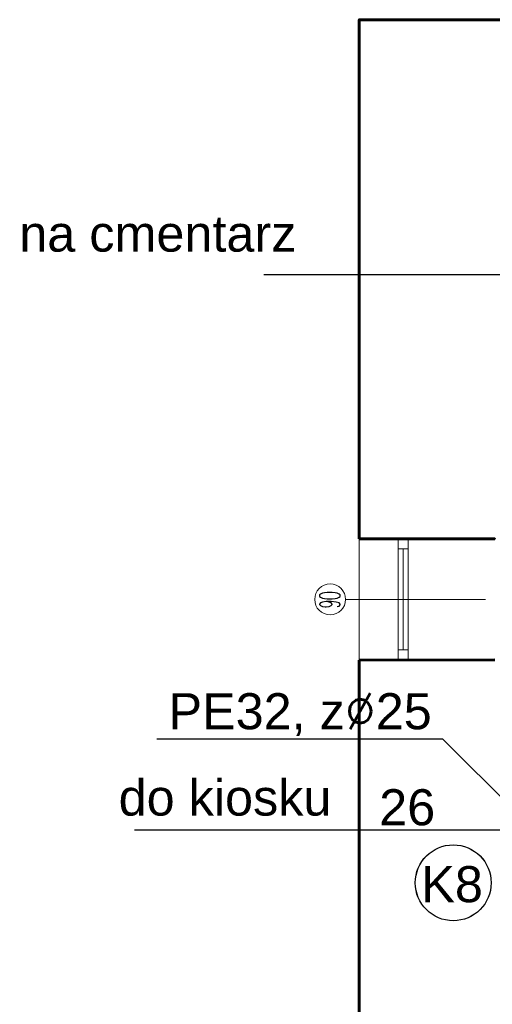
# Model space of a CAD drawing. Header units: millimetres. Extents: x -4784 to -1089, y 53657 to 55321.
# Tile 2 of 32: x -4667 to -4340, y 54555 to 55238. Entities that reach past the tile are written whole.
import ezdxf

# ---------------------------------------------------------------- set-up
doc = ezdxf.new("R2010")
doc.units = ezdxf.units.MM
doc.layers.add('-- K_SANIT_opis', color=11, linetype='Continuous')
doc.layers.add('-- WODA', color=5, linetype='Continuous')
for name, color, linetype, lineweight in [('0.CIENKA', 7, 'Continuous', 5), ('0.GRUBA', 7, 'Continuous', 60), ('0.OPISY', 7, 'Continuous', 13)]:
    doc.layers.add(name, color=color, linetype=linetype, lineweight=lineweight)
doc.styles.add('ARIAL_INSTADT', font='ARIAL.TTF', dxfattribs={"height": 0.18})
doc.styles.add('SIMPLEX', font='simplex.shx', dxfattribs={"width": 0.45, "height": 8})

# ---------------------------------------------------------------- blocks, each defined once
blk = doc.blocks.new('zw$E897')
at = {"layer": '-- K_SANIT_opis'}
blk.add_circle((-2380.12, 977.01), 26.31, dxfattribs=at)
at = {"layer": '-- K_SANIT_opis', "insert": (-2380.91, 975.9), "char_height": 25, "attachment_point": 5, "style": 'ARIAL_INSTADT'}
blk.add_mtext('K8', dxfattribs=at)

msp = doc.modelspace()

# ---------------------------------------------------------------- linework, layer by layer
at = {"layer": '-- K_SANIT_opis'}
for p, q in [((-4572.37, 54739.15), (-4374.38, 54739.15)), ((-4374.38, 54739.15), (-4324.45, 54689.36))]:
    msp.add_line(p, q, dxfattribs=at)
msp.add_circle((-4366.84, 54639.32), 26.31, dxfattribs=at)
at = {"layer": '-- WODA', "color": 11}
msp.add_line((-4330.71, 55060.95), (-4498.27, 55060.95), dxfattribs=at)
at = {"layer": '-- WODA'}
msp.add_line((-4304.95, 54675.73), (-4587.95, 54675.73), dxfattribs=at)
at = {"layer": '0.CIENKA', "transparency": 16777216}
for points in [[(-4432.06, 54793.82), (-4432.06, 54877.82)], [(-4398.06, 54870.83), (-4405.06, 54870.83), (-4405.06, 54877.83), (-4398.06, 54877.83), (-4398.06, 54870.83)], [(-4398.06, 54800.83), (-4405.06, 54800.83), (-4405.06, 54870.83), (-4398.06, 54870.83)], [(-4401.56, 54870.83), (-4401.56, 54800.83)], [(-4398.06, 54870.83), (-4398.06, 54800.83)], [(-4398.06, 54793.83), (-4405.06, 54793.83), (-4405.06, 54800.83), (-4398.06, 54800.83), (-4398.06, 54793.83)]]:
    msp.add_lwpolyline(points, dxfattribs=at)
at = {"layer": '0.GRUBA', "transparency": 16777216}
for points in [[(-4432.06, 54877.82), (-4432.06, 55237.83), (-4229, 55237.83)], [(-4338.06, 54877.83), (-4338.06, 54877.83), (-4432.06, 54877.82)], [(-4432.06, 54793.82), (-4338.06, 54793.83)], [(-1986.34, 53868.85), (-1986.73, 53662.32), (-2573.56, 53662.32), (-2573.56, 53741.14), (-3842.06, 53741.14), (-3842.06, 53663.32), (-4432.06, 53663.32), (-4432.06, 54793.82)]]:
    msp.add_lwpolyline(points, dxfattribs=at)
at = {"layer": '0.OPISY', "transparency": 16777216}
msp.add_lwpolyline([(-4344.58, 54835.83), (-4441.52, 54835.83)], dxfattribs=at)
msp.add_circle((-4452.21, 54835.83), 10.7, dxfattribs=at)

# ---------------------------------------------------------------- block references
at = {"layer": '-- WODA'}
msp.add_blockref('zw$E897', (-1986.73, 53662.32), dxfattribs=at)

# ---------------------------------------------------------------- texts
at = {"layer": '-- K_SANIT_opis', "char_height": 25, "attachment_point": 5, "style": 'ARIAL_INSTADT'}
for s, insert in [('na cmentarz', (-4571.68, 55089.3)), ('PE32, z{\\Fromans.shx;%%C}25', (-4473.03, 54755.99)), ('do kiosku', (-4525.08, 54698.27)), ('26', (-4398.77, 54691.54)), ('K8', (-4367.64, 54638.21))]:
    msp.add_mtext(s, dxfattribs=dict(at, insert=insert))
at = {"layer": '0.OPISY', "ltscale": 2, "transparency": 16777216, "insert": (-4445.25, 54841.52), "char_height": 14.4, "width": 86.193, "attachment_point": 1, "rotation": 270, "style": 'SIMPLEX'}
msp.add_mtext('\\pxql;O6', dxfattribs=at)

doc.saveas('drawing.dxf')
